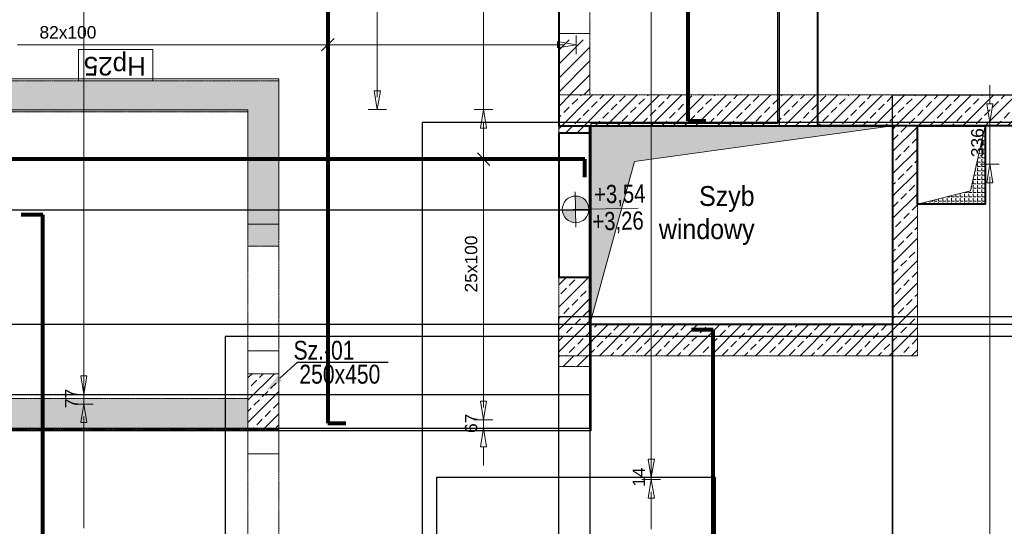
# Model space of a CAD drawing. Extents: x -1474 to 1862805, y -670488 to 75879.
# Tile 9 of 16: x 1807535 to 1815467, y -653151 to -649071. Entities that reach past the tile are written whole.
import ezdxf
from ezdxf import colors
from ezdxf.entities.mleader import LeaderData, LeaderLine
from ezdxf.math import Vec2, Vec3

# ---------------------------------------------------------------- set-up
doc = ezdxf.new("R2010")
doc.units = 0
doc.header["$LTSCALE"] = 10
doc.header["$MEASUREMENT"] = 0
doc.linetypes.add('HIDDEN', pattern=[0.375, 0.25, -0.125])
for name, color, linetype, lineweight in [('!! 0_ Istn-widok', 1, 'Continuous', 15), ('!! 0_ Opis', 3, 'Continuous', 13), ('P-Linia1', 3, 'Continuous', 40), ('P-Linia5', 4, 'Continuous', 60), ('P-Opis', 1, 'Continuous', 18), ('P-Opis słupy', 30, 'Continuous', 9), ('P-Otwory strop', 4, 'Continuous', 5), ('P-Przerywana', 13, 'HIDDEN', 9), ('P-Przerywana nadproża', 150, 'HIDDEN', 18), ('P-Szraf - Ściana nośna', 55, 'Continuous', 5), ('P-Szraf - Ściana żelbetowa', 54, 'Continuous', 0), ('P-Ściana działowa', 91, 'Continuous', 5), ('P-Ściana żelbetowa', 50, 'Continuous', 30)]:
    doc.layers.add(name, color=color, linetype=linetype, lineweight=lineweight)
doc.layers.add('AutoCAD_Structural_Detailing_rozkład powierzchniowy - pręty - dół', color=7, linetype='Continuous')
doc.layers.add('RCAD_opis rozkładu', color=7, linetype='Continuous')
doc.layers.add('RCAD_kontur płyty', color=163, linetype='Continuous', plot=False)
doc.styles.add('_Fd Opis', font='arial.ttf', dxfattribs={"width": 0.9})
doc.styles.add('ARIAL', font='arial.ttf', dxfattribs={"height": 20})
doc.styles.add('style1', font='arial.ttf')
pattern_1 = [(45, (1632465.82, -405533.8), (-89.80256, 89.80256), []), (45, (1632555.62, -405533.8), (-89.80256, 89.80256), [63.5, -31.75])]
pattern_2 = [(45, (1632465.82, -405533.8), (-56.1266, 56.1266), [])]
pattern_3 = [(45, (1454256.9, -405534.2), (-89.80256, 89.80256), []), (45, (1454346.7, -405534.2), (-89.80256, 89.80256), [63.5, -31.75])]

# ---------------------------------------------------------------- blocks, each defined once
blk = doc.blocks.new('A$C01A67067')
at = {"layer": 'P-Linia5', "color": 222, "lineweight": 20, "true_color": 0xd1009d}
blk.add_lwpolyline([(-8505, -1810), (-8755, -1810), (-8755, -2640), (-8505, -2640), (-8505, -1810)], close=True, dxfattribs=at)
at = {"layer": 'P-Ściana żelbetowa', "color": 222, "lineweight": 20, "true_color": 0xd1009d}
blk.add_lwpolyline([(-14200, 130), (-8755, 130), (-8755, -790), (-8505, -790), (-8505, 380), (-14200, 380), (-14200, 130)], dxfattribs=at)
blk = doc.blocks.new('A$C798F0764')
at = {"layer": 'P-Opis'}
h = blk.add_hatch(color=1, dxfattribs=at)
h.dxf.hatch_style = 1
h.paths.add_polyline_path([(87, -43), (-30, -160, 0.414214), (204, -160)])
h.paths.add_polyline_path([(-30, 74), (87, -43), (204, 74, 0.414214)])
at = {"layer": 'P-Opis', "color": 1}
for p, q in [((-80, -210), (636, 506)), ((-68, 111), (241, -198))]:
    blk.add_line(p, q, dxfattribs=at)
blk.add_circle((87, -43), 165, dxfattribs=at)

msp = doc.modelspace()

# ---------------------------------------------------------------- hatches: boundary and pattern name
at = {"layer": 'P-Otwory strop', "lineweight": 0}
h = msp.add_hatch(dxfattribs=at)
h.set_pattern_fill('ANGLE', color=256, scale=5)
h.set_pattern_definition([(0, (1542528.373, -405533.8), (0, 34.925), [25.4, -9.525]), (90, (1542528.373, -405533.8), (-34.925, 2e-15), [25.4, -9.525])])
h.paths.add_polyline_path([(1812127.6505, -651526.95018), (1812489.30993, -650212.01053), (1814567.67354, -649926.89479), (1812127.6505, -649926.89479)])
h = msp.add_hatch(dxfattribs=at)
h.set_pattern_fill('ANGLE', color=256, scale=5)
h.set_pattern_definition([(0, (1454301.37, -405533.8), (0, 34.925), [25.4, -9.525]), (90, (1454301.37, -405533.8), (-34.925, 2e-15), [25.4, -9.525])])
h.paths.add_polyline_path([(1814767.67354, -650556.89479), (1815312.1227, -650556.89479), (1815312.1227, -649926.49651), (1815194.13065, -650449.12848)])
at = {"layer": 'P-Szraf - Ściana nośna'}
h = msp.add_hatch(dxfattribs=at)
h.set_pattern_fill('ANSI31', color=256, scale=25)
h.set_pattern_definition(pattern_2)
h.paths.add_polyline_path([(1811877.62745, -649676.89479), (1812127.62745, -649676.89479), (1812127.6505, -649231.90679), (1811877.6505, -649231.90679)])
h = msp.add_hatch(dxfattribs=at)
h.set_pattern_fill('ANSI31', color=256, scale=25)
h.set_pattern_definition(pattern_2)
h.paths.add_polyline_path([(1812127.6505, -651776.92985), (1811877.6505, -651776.89479), (1811877.6505, -651862.6908), (1812127.6505, -651862.6908)])
at = {"layer": 'P-Szraf - Ściana żelbetowa'}
h = msp.add_hatch(dxfattribs=at)
h.set_pattern_fill('ANSI33', color=256, scale=20)
h.set_pattern_definition(pattern_1)
h.paths.add_polyline_path([(1819336.33143, -660971.89345), (1816971.3684, -660971.89345), (1816971.3684, -660721.89345), (1819336.33143, -660721.89345)])
h.paths.add_polyline_path([(1824106.40459, -660971.89345), (1824106.40459, -660721.89345), (1820536.33143, -660721.89345), (1820536.33143, -660971.89345)])
h.paths.add_polyline_path([(1803931.81769, -648351.99657), (1803927.74597, -660721.89345), (1803677.746, -660721.81116), (1803681.81771, -648351.91428)])
h.paths.add_polyline_path([(1806110.10936, -660721.89345), (1803677.66368, -660721.89345), (1803677.66368, -660971.89345), (1806110.10936, -660971.89345)])
h.paths.add_polyline_path([(1811877.64923, -660721.89345), (1814771.3684, -660721.89345), (1814771.3684, -660971.89345), (1811877.64923, -660971.89345)])
h.paths.add_polyline_path([(1808310.10936, -660721.89345), (1808310.10936, -660971.89345), (1809677.64923, -660971.89345), (1809677.64923, -660721.89345)])
h.paths.add_polyline_path([(1812127.62745, -660721.89345), (1812127.6505, -659643.38436), (1811877.64923, -659643.38435), (1811877.64923, -660721.89345)])
h.paths.add_polyline_path([(1809922.62745, -646626.89479), (1803677.66384, -646626.89479), (1803677.66384, -646876.89901), (1809922.62745, -646876.89901)])
h.paths.add_polyline_path([(1804780.57719, -652121.91912), (1804780.57719, -652372.00205), (1803930.49448, -652371.91879), (1803930.57677, -652121.91879), (1804680.4953, -652122.00172)])
h.paths.add_polyline_path([(1809622.62745, -649561.89479), (1809622.62745, -650894.37002), (1809372.62745, -650894.37002), (1809372.62745, -649811.89479), (1803931.33715, -649811.89479), (1803931.41944, -649561.89479)])
h.paths.add_polyline_path([(1809372.61275, -654271.91685), (1809372.62745, -654521.91879), (1811877.6505, -654521.93624), (1811877.65059, -654843.38435), (1812127.6505, -654843.38436), (1812127.6505, -653762.6908), (1811877.6505, -653762.6908), (1811877.64606, -654271.93624)])
h.paths.add_polyline_path([(1818127.67313, -646626.89479), (1818476.41676, -646626.89482), (1818476.41676, -646876.89479), (1818127.6505, -646876.89479)])
edge = h.paths.add_edge_path()
edge.add_line((1805700.4953, -652122.00172), (1809372.62745, -652121.91879))
edge.add_line((1809372.62745, -652121.91879), (1809372.62745, -652371.92407))
edge.add_line((1809372.62745, -652371.92407), (1805800.5768, -652372.00172))
edge.add_line((1805800.5768, -652372.00172), (1805800.5768, -652121.91879))
h = msp.add_hatch(dxfattribs=at)
h.set_pattern_fill('ANSI33', color=256, scale=20)
h.set_pattern_definition(pattern_3)
h.paths.add_polyline_path([(1812127.6505, -646876.89479), (1812127.6505, -646626.89479), (1811877.6505, -646626.89479), (1811877.6505, -646876.89479)])
h.paths.add_polyline_path([(1813692.62745, -646626.89479), (1813692.62745, -646876.89479), (1817877.67354, -646876.89479), (1817877.67354, -649676.89479), (1811877.6505, -649676.89479), (1811877.6505, -649983.89489), (1812127.6505, -649983.89489), (1812127.6505, -649926.89479), (1818127.67354, -649926.89479), (1818127.67354, -646626.89479)])
h = msp.add_hatch(dxfattribs=at)
h.set_pattern_fill('ANSI33', color=256, scale=20)
h.set_pattern_definition(pattern_3)
h.paths.add_polyline_path([(1814767.67354, -651776.95018), (1811877.6505, -651776.95018), (1811877.6505, -651143.89489), (1812127.6505, -651143.89489), (1812127.6505, -651526.95018), (1814567.65049, -651526.95018), (1814567.67354, -649926.89479), (1814767.67354, -649926.89479)])
h = msp.add_hatch(dxfattribs=at)
h.set_pattern_fill('ANSI33', color=256, scale=20)
h.set_pattern_definition(pattern_1)
h.paths.add_polyline_path([(1809622.62745, -651921.92407), (1809622.62745, -652371.92407), (1809372.62745, -652371.92407), (1809372.62745, -651921.92407)])

# ---------------------------------------------------------------- linework, layer by layer
at = {"layer": '!! 0_ Istn-widok'}
msp.add_lwpolyline([(1808608.93295, -649311.89479), (1808008.93295, -649311.89479), (1808008.93295, -649561.89479), (1808608.93295, -649561.89479)], close=True, dxfattribs=at)
at = {"layer": 'AutoCAD_Structural_Detailing_rozkład powierzchniowy - pręty - dół', "color": 0, "lineweight": 80}
for p, q in [((1810017.64915, -646667.89479), (1810017.64915, -652319.66258)), ((1812917.64915, -646667.89479), (1812917.64915, -649885.89479)), ((1812917.64915, -649885.89479), (1813062.64915, -649885.89479)), ((1812086.6505, -650193.77869), (1803718.66384, -650193.77869)), ((1812086.6505, -650338.77869), (1812086.6505, -650193.77869)), ((1807722.65716, -650642.34929), (1807547.65716, -650642.34929)), ((1807722.65716, -660930.89345), (1807722.65716, -650642.34929)), ((1813122.65716, -651567.95018), (1812947.65716, -651567.95018)), ((1813122.65716, -660930.89345), (1813122.65716, -651567.95018)), ((1810017.64915, -652319.66258), (1810162.64915, -652319.66258))]:
    msp.add_line(p, q, dxfattribs=at)
at = {"layer": 'P-Linia1'}
for points in [[(1811877.6505, -646626.89479), (1811877.6505, -649926.89479), (1813962.6505, -649926.89479)], [(1813657.6505, -646626.89479), (1813657.6505, -648276.89479), (1813962.6505, -648276.89479), (1813962.6505, -649926.89479)], [(1818127.67354, -646626.89479), (1818127.67354, -649926.89479), (1813962.6505, -649926.89479)], [(1812127.6505, -649983.89489), (1811877.6505, -649983.89489), (1811877.6505, -651143.89489), (1812127.6505, -651143.89489)]]:
    msp.add_lwpolyline(points, dxfattribs=at)
for points in [[(1812127.6505, -649926.89479), (1814567.65049, -649926.89479), (1814567.65049, -651526.95018), (1812127.6505, -651526.95018)], [(1814767.67354, -649926.89479), (1815312.1227, -649926.89479), (1815312.1227, -650556.89479), (1814767.67354, -650556.89479)]]:
    msp.add_lwpolyline(points, close=True, dxfattribs=at)
at = {"layer": 'P-Otwory strop'}
for points in [[(1812127.6505, -651526.95018), (1812489.30993, -650212.01053), (1814567.67354, -649926.89479), (1812127.6505, -649926.89479), (1812127.6505, -651526.95018)], [(1814767.67354, -650556.89479), (1815312.1227, -650556.89479), (1815312.1227, -649926.49651), (1815194.13065, -650449.12848), (1814767.67354, -650556.89479)]]:
    msp.add_lwpolyline(points, dxfattribs=at)
at = {"layer": 'P-Przerywana'}
for p, q in [((1811877.6505, -649181.90679), (1811877.6505, -649676.89479)), ((1812127.6505, -649181.90679), (1812127.6505, -649676.89479))]:
    msp.add_line(p, q, dxfattribs=at)
for points in [[(1818127.67354, -646626.89479), (1811877.6505, -646626.89479), (1811877.6505, -646876.89479), (1817877.67354, -646876.89479), (1817877.67354, -649676.89479), (1811877.6505, -649676.89479), (1811877.6505, -649926.89479), (1811877.6505, -649983.89489), (1812127.6505, -649983.89489), (1812127.6505, -649926.89479), (1818127.67354, -649926.89479)], [(1809372.62745, -649811.89479), (1809372.62745, -650894.37002), (1809622.62745, -650894.37002), (1809622.62745, -649561.89479), (1803931.41944, -649561.89479), (1803931.33715, -649811.89479), (1809372.62745, -649811.89479)], [(1814767.67354, -651776.95018), (1811877.6505, -651776.95018), (1811877.6505, -651143.89489), (1812127.6505, -651143.89489), (1812127.6505, -651526.95018), (1814567.65049, -651526.95018), (1814567.67354, -649926.89479), (1814767.67354, -649926.89479)], [(1809622.62745, -651921.92407), (1809622.62745, -652371.92407), (1809372.62745, -652371.92407), (1809372.62745, -651921.92407), (1809622.62745, -651921.92407)]]:
    msp.add_lwpolyline(points, close=True, dxfattribs=at)
for points in [[(1812127.6505, -649181.90679), (1811877.6505, -649181.90679)], [(1812127.6505, -649983.89489), (1811877.6505, -649983.89489)], [(1812127.65049, -651862.6908), (1811877.6505, -651862.6908), (1811877.6505, -651776.95018), (1812127.6505, -651776.95018), (1812127.6505, -651862.6908)], [(1805800.5776, -652122.00172), (1809372.62745, -652121.91879), (1809372.62745, -652371.92407), (1805800.5768, -652372.00172), (1805800.5768, -652121.91879)]]:
    msp.add_lwpolyline(points, dxfattribs=at)
at = {"layer": 'P-Przerywana nadproża'}
for points in [[(1812127.6505, -647861.90376), (1811877.6505, -647861.90376), (1811877.6505, -649181.90679), (1812127.6505, -649181.90679)], [(1811877.6505, -649983.89489), (1812127.6505, -649983.89489), (1812127.6505, -651143.89489), (1811877.6505, -651143.89489)], [(1809372.62745, -650894.37002), (1809622.62745, -650894.37002), (1809622.62745, -651921.92407), (1809372.62745, -651921.92407)], [(1811877.6505, -651862.6908), (1812127.6505, -651862.6908), (1812127.6505, -653762.6908), (1811877.6505, -653762.6908)], [(1809372.62745, -652371.92407), (1809622.62745, -652371.92407), (1809622.62745, -654271.91879), (1809372.62745, -654271.91879)]]:
    msp.add_lwpolyline(points, close=True, dxfattribs=at)
at = {"layer": 'P-Ściana działowa'}
msp.add_lwpolyline([(1815312.1227, -649926.89479), (1815312.1227, -650556.89479), (1814767.6505, -650556.89479)], dxfattribs=at)
at = {"layer": 'RCAD_kontur płyty', "color": 0}
for p, q in [((1813640.36296, -646611.41528), (1813640.36296, -649906.67264)), ((1813656.18213, -649926.89479), (1813657.6505, -646626.89479)), ((1814567.65049, -651526.95018), (1814567.65049, -649676.89479)), ((1814567.65049, -649676.89479), (1817877.67354, -649676.89479)), ((1814567.65049, -649676.89479), (1818153.84992, -649676.89479)), ((1814567.65049, -660971.89345), (1814567.65049, -649676.89479)), ((1819002.41413, -649899.25429), (1810777.64923, -649899.25429)), ((1810777.64923, -649899.25429), (1810777.64923, -660971.88616)), ((1812127.6505, -652360.66258), (1812127.6505, -649926.89479)), ((1812127.6505, -649926.89479), (1813656.18213, -649926.89479)), ((1813640.36296, -649906.67264), (1812136.49656, -649906.67263)), ((1812136.49656, -649906.67263), (1812136.49656, -652382.94636)), ((1804688.07218, -650601.34929), (1812127.6505, -650601.34929)), ((1812127.6505, -650601.34929), (1812127.6505, -651526.95018)), ((1811877.6505, -651460.42253), (1821602.62687, -651460.42253)), ((1811877.6505, -654856.52051), (1811877.6505, -651460.42253)), ((1814567.65049, -651526.95018), (1803622.62745, -651526.95018)), ((1812127.6505, -651526.95018), (1814567.65049, -651526.95018)), ((1821622.05265, -651526.09008), (1814567.65049, -651526.95018)), ((1814567.65049, -661081.89479), (1814567.65049, -651526.95018)), ((1814567.65049, -651526.95018), (1814567.65049, -660971.89345)), ((1803622.62745, -652088.91637), (1812127.6505, -652088.91637)), ((1812127.6505, -652088.91637), (1812127.6505, -654843.38436)), ((1812136.49656, -652382.94636), (1803637.09862, -652382.94636)), ((1803677.66384, -652360.66258), (1812127.6505, -652360.66258))]:
    msp.add_line(p, q, dxfattribs=at)
at = {"layer": 'RCAD_kontur płyty'}
for p, q in [((1829356.62891, -651622.09673), (1809190.33397, -651622.09673)), ((1809190.33397, -651622.09673), (1809190.33397, -656446.30739)), ((1810891.87088, -652759.03054), (1810891.87088, -655887.87041)), ((1813141.87088, -652759.03054), (1810891.87088, -652759.03054)), ((1813141.87088, -655887.87041), (1813141.87088, -652759.03054))]:
    msp.add_line(p, q, dxfattribs=at)
at = {"layer": 'RCAD_opis rozkładu', "color": 8, "lineweight": 0}
for p, q in [((1812623.02299, -644050.70847), (1812623.02299, -652759.03054)), ((1808051.69906, -644772.66296), (1808051.69906, -652088.91637)), ((1811271.96017, -644966.89146), (1811271.96017, -649793.77869)), ((1810416.30813, -648993.77869), (1810416.30813, -649093.77869)), ((1810416.30813, -649093.77869), (1810416.30813, -649193.77869)), ((1809967.64915, -649322.77956), (1810067.64915, -649222.77956)), ((1810017.64915, -649322.77956), (1810017.64915, -649222.77956)), ((1810416.30813, -649193.77869), (1810416.30813, -649293.77869)), ((1812017.64915, -649347.77956), (1812017.64915, -649197.77956)), ((1807617.64915, -649272.77956), (1807517.64915, -649272.77956)), ((1807717.64915, -649272.77956), (1807617.64915, -649272.77956)), ((1807817.64915, -649272.77956), (1807717.64915, -649272.77956)), ((1807867.64915, -649272.77956), (1807817.64915, -649272.77956)), ((1807867.64915, -649272.77956), (1807917.64915, -649272.77956)), ((1807917.64915, -649272.77956), (1808017.64915, -649272.77956)), ((1808017.64915, -649272.77956), (1808117.64915, -649272.77956)), ((1808117.64915, -649272.77956), (1808217.64915, -649272.77956)), ((1808217.64915, -649272.77956), (1808317.64915, -649272.77956)), ((1808317.64915, -649272.77956), (1808417.64915, -649272.77956)), ((1808417.64915, -649272.77956), (1808517.64915, -649272.77956)), ((1808517.64915, -649272.77956), (1808617.64915, -649272.77956)), ((1808617.64915, -649272.77956), (1808717.64915, -649272.77956)), ((1808717.64915, -649272.77956), (1808817.64915, -649272.77956)), ((1808817.64915, -649272.77956), (1808917.64915, -649272.77956)), ((1808917.64915, -649272.77956), (1809017.64915, -649272.77956)), ((1809017.64915, -649272.77956), (1809117.64915, -649272.77956)), ((1809117.64915, -649272.77956), (1809217.64915, -649272.77956)), ((1809217.64915, -649272.77956), (1809317.64915, -649272.77956)), ((1809317.64915, -649272.77956), (1809417.64915, -649272.77956)), ((1809417.64915, -649272.77956), (1809517.64915, -649272.77956)), ((1809517.64915, -649272.77956), (1809617.64915, -649272.77956)), ((1809617.64915, -649272.77956), (1809717.64915, -649272.77956)), ((1809717.64915, -649272.77956), (1809817.64915, -649272.77956)), ((1809817.64915, -649272.77956), (1809917.64915, -649272.77956)), ((1809917.64915, -649272.77956), (1810017.64915, -649272.77956)), ((1810017.64915, -649272.77956), (1810117.64915, -649272.77956)), ((1810117.64915, -649272.77956), (1810217.64915, -649272.77956)), ((1810217.64915, -649272.77956), (1810317.64915, -649272.77956)), ((1810317.64915, -649272.77956), (1810417.64915, -649272.77956)), ((1810416.30813, -649293.77869), (1810416.30813, -649393.77869)), ((1810417.64915, -649272.77956), (1810517.64915, -649272.77956)), ((1810517.64915, -649272.77956), (1810617.64915, -649272.77956)), ((1810617.64915, -649272.77956), (1810717.64915, -649272.77956)), ((1810717.64915, -649272.77956), (1810817.64915, -649272.77956)), ((1810817.64915, -649272.77956), (1810917.64915, -649272.77956)), ((1810917.64915, -649272.77956), (1811017.64915, -649272.77956)), ((1811017.64915, -649272.77956), (1811117.64915, -649272.77956)), ((1811117.64915, -649272.77956), (1811217.64915, -649272.77956)), ((1811217.64915, -649272.77956), (1811317.64915, -649272.77956)), ((1811317.64915, -649272.77956), (1811417.64915, -649272.77956)), ((1811417.64915, -649272.77956), (1811517.64915, -649272.77956)), ((1811517.64915, -649272.77956), (1811617.64915, -649272.77956)), ((1811617.64915, -649272.77956), (1811717.64915, -649272.77956)), ((1811717.64915, -649272.77956), (1811817.64915, -649272.77956)), ((1811817.64915, -649272.77956), (1811917.64915, -649272.77956)), ((1811867.64915, -649247.77956), (1812017.64915, -649272.77956)), ((1811867.64915, -649247.77956), (1811867.64915, -649297.77956)), ((1812017.64915, -649272.77956), (1811867.64915, -649297.77956)), ((1811917.64915, -649272.77956), (1811867.64915, -649272.77956)), ((1810416.30813, -649393.77869), (1810416.30813, -649493.77869)), ((1810416.30813, -649493.77869), (1810416.30813, -649593.77869)), ((1810416.30813, -649593.77869), (1810416.30813, -649693.77869)), ((1815350.65542, -649599.25429), (1815350.65542, -649749.25429)), ((1810416.30813, -649793.77869), (1810391.30813, -649643.77869)), ((1810441.30813, -649643.77869), (1810391.30813, -649643.77869)), ((1810441.30813, -649643.77869), (1810416.30813, -649793.77869)), ((1810416.30813, -649693.77869), (1810416.30813, -649643.77869)), ((1810341.30813, -649793.77869), (1810491.30813, -649793.77869)), ((1811346.96017, -649793.77869), (1811196.96017, -649793.77869)), ((1811246.96017, -649943.77869), (1811271.96017, -649793.77869)), ((1811271.96017, -649793.77869), (1811296.96017, -649943.77869)), ((1815350.65542, -649899.25429), (1815325.65542, -649749.25429)), ((1815375.65542, -649749.25429), (1815325.65542, -649749.25429)), ((1815375.65542, -649749.25429), (1815350.65542, -649899.25429)), ((1811246.96017, -649943.77869), (1811296.96017, -649943.77869)), ((1811271.96017, -649893.77869), (1811271.96017, -649943.77869)), ((1811271.96017, -649993.77869), (1811271.96017, -649893.77869)), ((1815425.65542, -649899.25429), (1815275.65542, -649899.25429)), ((1815350.65542, -650235.57023), (1815350.65542, -649899.25429)), ((1811271.96017, -650093.77869), (1811271.96017, -649993.77869)), ((1811271.96017, -650193.77869), (1811271.96017, -650093.77869)), ((1811321.96017, -650243.77869), (1811221.96017, -650143.77869)), ((1811221.96017, -650193.77869), (1811321.96017, -650193.77869)), ((1811271.96017, -650293.77869), (1811271.96017, -650193.77869)), ((1815275.65542, -650235.57023), (1815425.65542, -650235.57023)), ((1815325.65542, -650385.57023), (1815350.65542, -650235.57023)), ((1815350.65542, -650235.57023), (1815375.65542, -650385.57023)), ((1811271.96017, -650393.77869), (1811271.96017, -650293.77869)), ((1815350.65542, -650335.57023), (1815350.65542, -650385.57023)), ((1815350.65542, -650435.57023), (1815350.65542, -650335.57023)), ((1811271.96017, -650493.77869), (1811271.96017, -650393.77869)), ((1815325.65542, -650385.57023), (1815375.65542, -650385.57023)), ((1811271.96017, -650593.77869), (1811271.96017, -650493.77869)), ((1815350.65542, -650535.57023), (1815350.65542, -650435.57023)), ((1815350.65542, -650635.57023), (1815350.65542, -650535.57023)), ((1811271.96017, -650693.77869), (1811271.96017, -650593.77869)), ((1815350.65542, -650735.57023), (1815350.65542, -650635.57023)), ((1811271.96017, -650793.77869), (1811271.96017, -650693.77869)), ((1815350.65542, -650835.57023), (1815350.65542, -650735.57023)), ((1811271.96017, -650893.77869), (1811271.96017, -650793.77869)), ((1811271.96017, -650993.77869), (1811271.96017, -650893.77869)), ((1815350.65542, -650935.57023), (1815350.65542, -650835.57023)), ((1815350.65542, -651035.57023), (1815350.65542, -650935.57023)), ((1811271.96017, -651043.77869), (1811271.96017, -650993.77869)), ((1811271.96017, -651043.77869), (1811271.96017, -651093.77869)), ((1815350.65542, -651135.57023), (1815350.65542, -651035.57023)), ((1811271.96017, -651093.77869), (1811271.96017, -651193.77869)), ((1815350.65542, -651235.57023), (1815350.65542, -651135.57023)), ((1811271.96017, -651193.77869), (1811271.96017, -651293.77869)), ((1811271.96017, -651293.77869), (1811271.96017, -651393.77869)), ((1815350.65542, -651335.57023), (1815350.65542, -651235.57023)), ((1815350.65542, -651435.57023), (1815350.65542, -651335.57023)), ((1811271.96017, -651393.77869), (1811271.96017, -651493.77869)), ((1815350.65542, -651535.57023), (1815350.65542, -651435.57023)), ((1811271.96017, -651493.77869), (1811271.96017, -651593.77869)), ((1815350.65542, -651635.57023), (1815350.65542, -651535.57023)), ((1811271.96017, -651593.77869), (1811271.96017, -651693.77869)), ((1811271.96017, -651693.77869), (1811271.96017, -651793.77869)), ((1815350.65542, -651735.57023), (1815350.65542, -651635.57023)), ((1815350.65542, -651835.57023), (1815350.65542, -651735.57023)), ((1808051.69906, -651788.91637), (1808051.69906, -651938.91637)), ((1811271.96017, -651793.77869), (1811271.96017, -651893.77869)), ((1815350.65542, -651935.57023), (1815350.65542, -651835.57023)), ((1811271.96017, -651893.77869), (1811271.96017, -651993.77869)), ((1815350.65542, -652035.57023), (1815350.65542, -651935.57023)), ((1808051.69906, -652088.91637), (1808026.69906, -651938.91637)), ((1808076.69906, -651938.91637), (1808026.69906, -651938.91637)), ((1808076.69906, -651938.91637), (1808051.69906, -652088.91637)), ((1811271.96017, -651993.77869), (1811271.96017, -652093.77869)), ((1807976.69906, -652088.91637), (1808126.69906, -652088.91637)), ((1808051.69906, -652166.15037), (1808051.69906, -652088.91637)), ((1811271.96017, -652093.77869), (1811271.96017, -652193.77869)), ((1815350.65542, -652135.57023), (1815350.65542, -652035.57023)), ((1807976.69906, -652166.15037), (1808126.69906, -652166.15037)), ((1808026.69906, -652316.15037), (1808051.69906, -652166.15037)), ((1808051.69906, -652166.15037), (1808076.69906, -652316.15037)), ((1811271.96017, -652293.77869), (1811246.96017, -652143.77869)), ((1811296.96017, -652143.77869), (1811246.96017, -652143.77869)), ((1811296.96017, -652143.77869), (1811271.96017, -652293.77869)), ((1811271.96017, -652193.77869), (1811271.96017, -652143.77869)), ((1815350.65542, -652235.57023), (1815350.65542, -652135.57023)), ((1815350.65542, -652335.57023), (1815350.65542, -652235.57023)), ((1808026.69906, -652316.15037), (1808076.69906, -652316.15037)), ((1808051.69906, -652266.15037), (1808051.69906, -652316.15037)), ((1808051.69906, -652366.15037), (1808051.69906, -652266.15037)), ((1811196.96017, -652293.77869), (1811346.96017, -652293.77869)), ((1811271.96017, -652293.77869), (1811271.96017, -652360.66258)), ((1808051.69906, -652466.15037), (1808051.69906, -652366.15037)), ((1811346.96017, -652360.66258), (1811196.96017, -652360.66258)), ((1811246.96017, -652510.66258), (1811271.96017, -652360.66258)), ((1811271.96017, -652360.66258), (1811296.96017, -652510.66258)), ((1815350.65542, -652435.57023), (1815350.65542, -652335.57023)), ((1808051.69906, -652566.15037), (1808051.69906, -652466.15037)), ((1812623.02299, -652459.03054), (1812623.02299, -652609.03054)), ((1815350.65542, -652535.57023), (1815350.65542, -652435.57023)), ((1808051.69906, -652666.15037), (1808051.69906, -652566.15037)), ((1811246.96017, -652510.66258), (1811296.96017, -652510.66258)), ((1811271.96017, -652660.66258), (1811271.96017, -652510.66258)), ((1815350.65542, -652635.57023), (1815350.65542, -652535.57023)), ((1812623.02299, -652759.03054), (1812598.02299, -652609.03054)), ((1812648.02299, -652609.03054), (1812598.02299, -652609.03054)), ((1812648.02299, -652609.03054), (1812623.02299, -652759.03054)), ((1815350.65542, -652735.57023), (1815350.65542, -652635.57023)), ((1808051.69906, -652766.15037), (1808051.69906, -652666.15037)), ((1808051.69906, -652866.15037), (1808051.69906, -652766.15037)), ((1812698.02299, -652759.03054), (1812548.02299, -652759.03054)), ((1812548.02299, -652773.45048), (1812698.02299, -652773.45048)), ((1812598.02299, -652923.45048), (1812623.02299, -652773.45048)), ((1812623.02299, -652773.45048), (1812623.02299, -652759.03054)), ((1812623.02299, -652773.45048), (1812648.02299, -652923.45048)), ((1815350.65542, -652835.57023), (1815350.65542, -652735.57023)), ((1808051.69906, -652966.15037), (1808051.69906, -652866.15037)), ((1812623.02299, -652873.45048), (1812623.02299, -652923.45048)), ((1812623.02299, -652973.45048), (1812623.02299, -652873.45048)), ((1815350.65542, -652935.57023), (1815350.65542, -652835.57023)), ((1808051.69906, -653066.15037), (1808051.69906, -652966.15037)), ((1812598.02299, -652923.45048), (1812648.02299, -652923.45048)), ((1815350.65542, -653035.57023), (1815350.65542, -652935.57023)), ((1812623.02299, -653073.45048), (1812623.02299, -652973.45048)), ((1815350.65542, -653135.57023), (1815350.65542, -653035.57023)), ((1808051.69906, -653166.15037), (1808051.69906, -653066.15037)), ((1812623.02299, -653173.45048), (1812623.02299, -653073.45048)), ((1815350.65542, -653235.57023), (1815350.65542, -653135.57023))]:
    msp.add_line(p, q, dxfattribs=at)

# ---------------------------------------------------------------- block references
at = {"layer": 'P-Linia5'}
msp.add_blockref('A$C01A67067', (1818127.67354, -649926.49651), dxfattribs=at)
at = {"layer": 'P-Opis', "color": 1, "xscale": 0.65, "yscale": 0.65, "zscale": 0.65, "rotation": 316.0004850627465}
msp.add_blockref('A$C798F0764', (1811992.49084, -650539.02438), dxfattribs=at)

# ---------------------------------------------------------------- texts
at = {"layer": '!! 0_ Opis', "ltscale": 0.7, "style": 'ARIAL'}
msp.add_text('Hp25', height=150, rotation=180, dxfattribs=at).set_placement((1808551.74227, -649370.29096))
at = {"layer": 'P-Opis', "color": 1, "char_height": 146.25, "attachment_point": 4, "rotation": 1.000485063, "style": '_Fd Opis'}
for s, insert in [('{\\W0.8;+3,54}', (1812162.59157, -650490.48349)), ('{\\W0.8;+3,26}', (1812148.79078, -650708.19192))]:
    msp.add_mtext(s, dxfattribs=dict(at, insert=insert))
at = {"layer": 'P-Opis', "lineweight": 13, "insert": (1813455.56796, -650648.33612), "char_height": 160, "attachment_point": 6, "rotation": 0.000001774, "style": '_Fd Opis'}
msp.add_mtext_dynamic_manual_height_columns('Szyb windowy', width=163.7200261, gutter_width=50, heights=[0], dxfattribs=at)
at = {"layer": 'P-Opis słupy', "char_height": 152.1, "attachment_point": 6, "style": '_Fd Opis'}
for s, insert in [('{\\W0.8;Sz.-01}', (1810232.3966, -651733.80628)), ('{\\W0.8;250x450}', (1810440.40513, -651926.85582))]:
    msp.add_mtext(s, dxfattribs=dict(at, insert=insert))
at = {"layer": 'RCAD_opis rozkładu', "color": 2, "char_height": 100, "attachment_point": 7, "style": 'style1'}
for s, insert, rotation in [('82x100', (1807694.66143, -649223.83686), 359.999999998), ('336', (1815301.74682, -650177.81471), 90), ('25x100', (1811223.01747, -651267.55085), 90.000000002), ('77', (1808001.05103, -652198.74756), 90), ('67', (1811223.01747, -652399.11695), 90.000000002), ('14', (1812573.22763, -652832.95265), 90)]:
    msp.add_mtext(s, dxfattribs=dict(at, insert=insert, rotation=rotation))

# ---------------------------------------------------------------- leaders
at = {"layer": 'P-Opis słupy'}
ml = msp.add_multileader_mtext('Standard', dxfattribs=at)
ml.set_content('         ', color=256)
ml.set_leader_properties()
ml.build(insert=Vec2(0, 0))
ml.multileader.update_dxf_attribs({"arrow_head_size": 156})
ctx = ml.context
ctx.base_point, ctx.char_height, ctx.arrow_head_size, ctx.landing_gap_size, ctx.plane_origin = Vec3(1810503.65256, -651830.19518), 5.2, 156, 2.6, Vec3(1810832.32064, -654653.15668)
notes = []
notes.append((ctx, [(1, (1, 1, 0), (1809772.74765, -651830.19518), (1, 0), 730.9049, [(0, [(1809515.81643, -652063.80114)], 0, [])])]))
ctx.mtext.insert, ctx.mtext.flow_direction = Vec3(1810506.25256, -651827.59518), 5
ml = msp.add_multileader_mtext('Standard', dxfattribs=at)
ml.set_content('         ', color=256)
ml.set_leader_properties()
ml.build(insert=Vec2(0, 0))
ml.multileader.update_dxf_attribs({"arrow_head_size": 156})
ctx = ml.context
ctx.base_point, ctx.char_height, ctx.arrow_head_size, ctx.landing_gap_size, ctx.plane_origin = Vec3(1810494.72304, -651830.19518), 5.2, 156, 2.6, Vec3(1810832.32064, -654653.15668)
notes.append((ctx, [(1, (1, 1, 0), (1809772.74765, -651830.19518), (1, 0), 721.97539, [(0, [(1809515.81643, -652063.80114)], 0, [])])]))
ctx.mtext.insert, ctx.mtext.flow_direction = Vec3(1810497.32304, -651827.59518), 5
for ctx, leaders in notes:
    for number, flags, end, landing, length, lines in leaders:
        leader = LeaderData()
        leader.index, (leader.has_last_leader_line, leader.has_dogleg_vector, leader.attachment_direction) = number, flags
        leader.last_leader_point, leader.dogleg_vector, leader.dogleg_length = Vec3(end), Vec3(landing), length
        for number, points, colour, breaks in lines:
            line = LeaderLine()
            line.index, line.vertices, line.color, line.breaks = number, Vec3.list(points), colors.encode_raw_color(colour), breaks
            leader.lines.append(line)
        ctx.leaders.append(leader)

doc.saveas('drawing.dxf')
